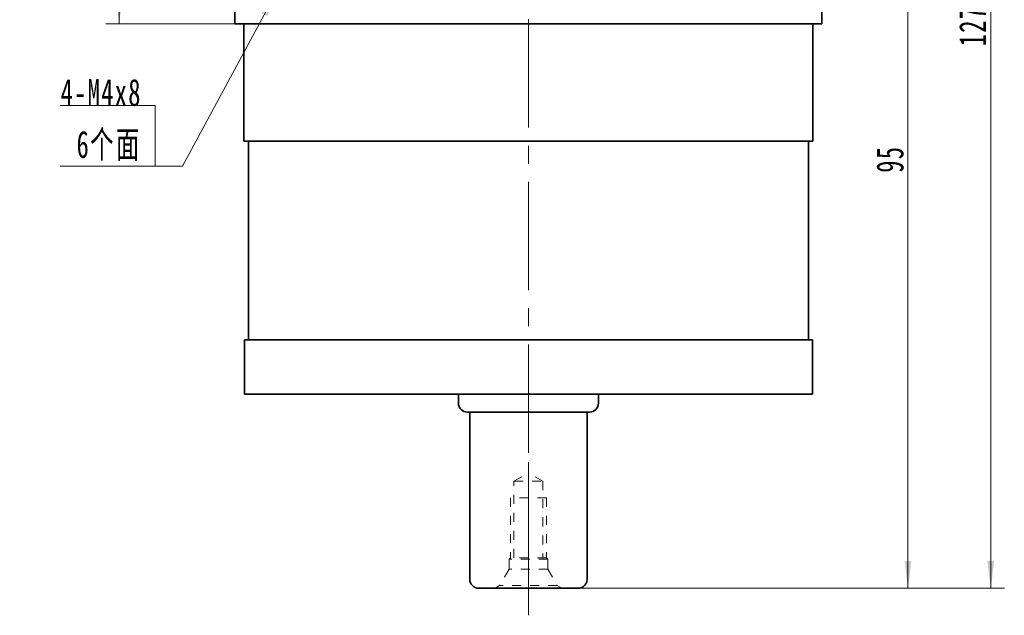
# Model space of a CAD drawing. Header units: millimetres. Extents: x 7 to 424, y 23 to 317.
# Tile 4 of 6: x 219 to 328, y 146 to 212. Entities that reach past the tile are written whole.
import ezdxf

# ---------------------------------------------------------------- set-up
doc = ezdxf.new("R2010")
doc.units = ezdxf.units.MM
doc.linetypes.add('点画线', pattern=[18, 12, -2, 2, -2])
doc.linetypes.add('虚线', pattern=[2, 1, -1])
doc.layers.get('0').update_dxf_attribs({"lineweight": 35})
for name, color, linetype, lineweight in [('中心线层', 1, '点画线', 18), ('尺寸线层', 3, 'Continuous', 18), ('粗实线层', 7, 'Continuous', 35), ('虚线层_1', 6, '虚线', 18)]:
    doc.layers.add(name, color=color, linetype=linetype, lineweight=lineweight)
doc.styles.add('标准', font='txt', dxfattribs={"width": 0.667})
doc.dimstyles.new('a4-1-1', dxfattribs={"dimtxt": 3, "dimasz": 3, "dimexe": 1.5, "dimexo": 0, "dimgap": 0.5, "dimtad": 1, "dimdec": 3, "dimdsep": 46, "dimtxsty": '标准', "dimblk": '_CAXARROW', "dimcen": 0, "dimdle": 4, "dimazin": 2, "dimtfac": 0.707107, "dimtdec": 3, "dimtix": 1, "dimtmove": 2, "dimatfit": 3, "dimfxl": 0, "dimfrac": 2, "dimtolj": 1, "dimtzin": 0, "dimarcsym": 0})

# ---------------------------------------------------------------- blocks, each defined once
blk = doc.blocks.new('2432g_4')
at = {"layer": '中心线层', "linetype": '点画线', "lineweight": 18}
blk.add_line((13.97, 0), (-1.08, 0), dxfattribs=at)
at = {"layer": '虚线层_1', "linetype": '虚线', "lineweight": 18}
for p, q in [((0, -3.7), (0, 3.7)), ((0, 3.7), (0.29, 3.19)), ((2.1, 2.15), (0.29, 3.19)), ((0.29, -3.19), (0.29, 3.19)), ((3.2, 2.15), (2.1, 2.15)), ((2.1, -2.15), (2.1, 2.15)), ((3.35, 2), (3.2, 2.15)), ((3.2, -2.15), (3.2, 2.15)), ((10, 2), (3.35, 2)), ((3.35, -2), (3.35, 2)), ((3.35, 1.6), (11.85, 1.6)), ((10, -2), (10, 2)), ((11.85, 1.6), (11.85, -1.6)), ((11.85, 1.6), (12.77, 0)), ((11.85, -1.6), (12.77, 0)), ((2.1, -2.15), (0.29, -3.19)), ((3.2, -2.15), (2.1, -2.15)), ((3.35, -2), (3.2, -2.15)), ((11.85, -1.6), (3.35, -1.6)), ((10, -2), (3.35, -2)), ((0, -3.7), (0.29, -3.19))]:
    blk.add_line(p, q, dxfattribs=at)
blk = doc.blocks.new('*X31')
at = {"layer": '尺寸线层', "linetype": 'Continuous'}
for points in [[(230.05, 276.42), (229.68, 273.42), (230.43, 273.42)], [(230.05, 211.42), (229.68, 214.42), (230.43, 214.42)]]:
    blk.add_hatch(color=0, dxfattribs=at).paths.add_polyline_path(points, flags=0)
at = {"layer": '尺寸线层', "color": 0, "linetype": 'Continuous'}
for p, q in [((242.86, 276.42), (228.55, 276.42)), ((230.05, 211.42), (230.05, 276.42)), ((242.86, 211.42), (228.55, 211.42))]:
    blk.add_line(p, q, dxfattribs=at)
at = {"layer": '尺寸线层', "color": 0, "insert": (228.07, 243.92), "char_height": 3, "width": 6, "attachment_point": 5, "rotation": 90, "line_spacing_factor": 1.15057, "style": '标准'}
blk.add_mtext('\\T1.1;65', dxfattribs=at)
blk = doc.blocks.new('_CAXARROW')
blk.add_hatch(color=0).paths.add_polyline_path([(0, 0), (-1, 0.125), (-1, -0.125)], flags=0)
blk = doc.blocks.new('*X33')
at = {"layer": '尺寸线层', "linetype": 'Continuous'}
for points in [[(317.39, 243.92), (317.77, 240.92), (317.02, 240.92)], [(317.39, 148.92), (317.77, 151.92), (317.02, 151.92)]]:
    blk.add_hatch(color=0, dxfattribs=at).paths.add_polyline_path(points, flags=0)
at = {"layer": '尺寸线层', "color": 0, "linetype": 'Continuous'}
for p, q in [((310.86, 243.92), (318.89, 243.92)), ((317.39, 243.92), (317.39, 148.92)), ((280.86, 148.92), (318.89, 148.92))]:
    blk.add_line(p, q, dxfattribs=at)
at = {"layer": '尺寸线层', "color": 0, "insert": (315.41, 196.42), "char_height": 3, "width": 6, "attachment_point": 5, "rotation": 90, "line_spacing_factor": 1.15057, "style": '标准'}
blk.add_mtext('\\T1.1;95', dxfattribs=at)
blk = doc.blocks.new('*X34')
at = {"layer": '尺寸线层', "linetype": 'Continuous'}
for points in [[(326.56, 276.42), (326.93, 273.42), (326.18, 273.42)], [(326.56, 148.92), (326.93, 151.92), (326.18, 151.92)]]:
    blk.add_hatch(color=0, dxfattribs=at).paths.add_polyline_path(points, flags=0)
at = {"layer": '尺寸线层', "color": 0, "linetype": 'Continuous'}
for p, q in [((307.86, 276.42), (328.06, 276.42)), ((326.56, 276.42), (326.56, 148.92)), ((280.86, 148.92), (328.06, 148.92))]:
    blk.add_line(p, q, dxfattribs=at)
at = {"layer": '尺寸线层', "color": 0, "insert": (324.57, 212.67), "char_height": 3, "width": 13.8707, "attachment_point": 5, "rotation": 90, "line_spacing_factor": 1.15057, "style": '标准'}
blk.add_mtext('\\T1.1;127.5', dxfattribs=at)
blk = doc.blocks.new('*X35')
at = {"layer": '尺寸线层', "linetype": 'Continuous'}
blk.add_hatch(color=0, dxfattribs=at).paths.add_polyline_path([(13.51, 19.45), (12.42, 16.63), (11.76, 16.99)], flags=0)
at = {"layer": '尺寸线层', "color": 0, "linetype": 'Continuous'}
blk.add_line((13.51, 19.45), (3, 0), dxfattribs=at)
at = {"layer": '尺寸线层', "color": 0}
for p, q in [((0, 6.73), (-10.53, 6.73)), ((0, 0), (0, 6.73)), ((0, 0), (-10.53, 0)), ((3, 0), (0, 0))]:
    blk.add_line(p, q, dxfattribs=at)
at = {"layer": '尺寸线层', "color": 0, "insert": (-1.5, 0.6), "char_height": 3, "width": 17.068, "attachment_point": 9, "line_spacing_factor": 1.15057, "style": '标准'}
blk.add_mtext('\\T1.1;4-M4x8\\P6个面', dxfattribs=at)

msp = doc.modelspace()

# ---------------------------------------------------------------- linework, layer by layer
at = {"layer": '中心线层'}
msp.add_line((275.359, 145.9217), (275.359, 279.194), dxfattribs=at)
at = {"layer": '粗实线层'}
for p, q in [((242.859, 211.4217), (242.859, 276.4217)), ((307.859, 211.4217), (307.859, 276.4217)), ((242.859, 211.4217), (307.859, 211.4217)), ((243.859, 211.4217), (243.859, 198.4217)), ((306.859, 198.4217), (306.859, 211.4217)), ((306.859, 211.4217), (306.859, 198.4217)), ((243.859, 198.4217), (306.859, 198.4217)), ((244.359, 176.4217), (244.359, 198.4217)), ((306.359, 176.4217), (306.359, 198.4217)), ((306.359, 176.4217), (306.359, 198.4217)), ((243.909, 170.4217), (243.909, 176.4217)), ((243.909, 176.4217), (306.809, 176.4217)), ((306.809, 176.4217), (306.809, 170.4217)), ((306.809, 170.4217), (306.809, 176.4217)), ((243.909, 170.4217), (306.809, 170.4217)), ((267.609, 169.4217), (267.609, 170.4217)), ((283.109, 169.4217), (283.109, 170.4217)), ((268.609, 168.4217), (282.109, 168.4217)), ((268.859, 149.9217), (268.859, 168.4217)), ((281.859, 149.9217), (281.859, 168.4217)), ((269.859, 148.9217), (280.859, 148.9217))]:
    msp.add_line(p, q, dxfattribs=at)
for centre, start, end in [((268.609, 169.4217), 180, 270), ((282.109, 169.4217), 270, 0), ((269.859, 149.9217), 180, 270), ((280.859, 149.9217), 270, 0)]:
    msp.add_arc(centre, 1, start, end, dxfattribs=at)

# ---------------------------------------------------------------- block references
at = {"layer": '尺寸线层'}
msp.add_blockref('*X35', (234.0367, 195.6404), dxfattribs=at)
at = {"layer": '粗实线层', "rotation": 90}
msp.add_blockref('2432g_4', (275.359, 148.9217), dxfattribs=at)

# ---------------------------------------------------------------- dimensions: what is measured, and where the dimension line sits
at = {"layer": '尺寸线层'}
for base, p1, p2, angle, picture, middle in [((230.0515, 276.4217), (242.859, 211.4217), (242.859, 276.4217), 90, '*X31', (228.0683, 243.9217)), ((326.5568, 148.9217), (307.859, 276.4217), (280.859, 148.9217), 270, '*X34', (324.5652, 212.6717)), ((317.3919, 148.9217), (310.859, 243.9217), (280.859, 148.9217), 270, '*X33', (315.4086, 196.4217))]:
    dim = msp.add_linear_dim(base=base, p1=p1, p2=p2, angle=angle, dimstyle='a4-1-1', override={"dimsah": 1, "dimtfill": 1, "dimtzin": 0}, dxfattribs=at)
    dim.commit()
    dim.dimension.update_dxf_attribs({"geometry": picture, "text_midpoint": middle})

doc.saveas('drawing.dxf')
